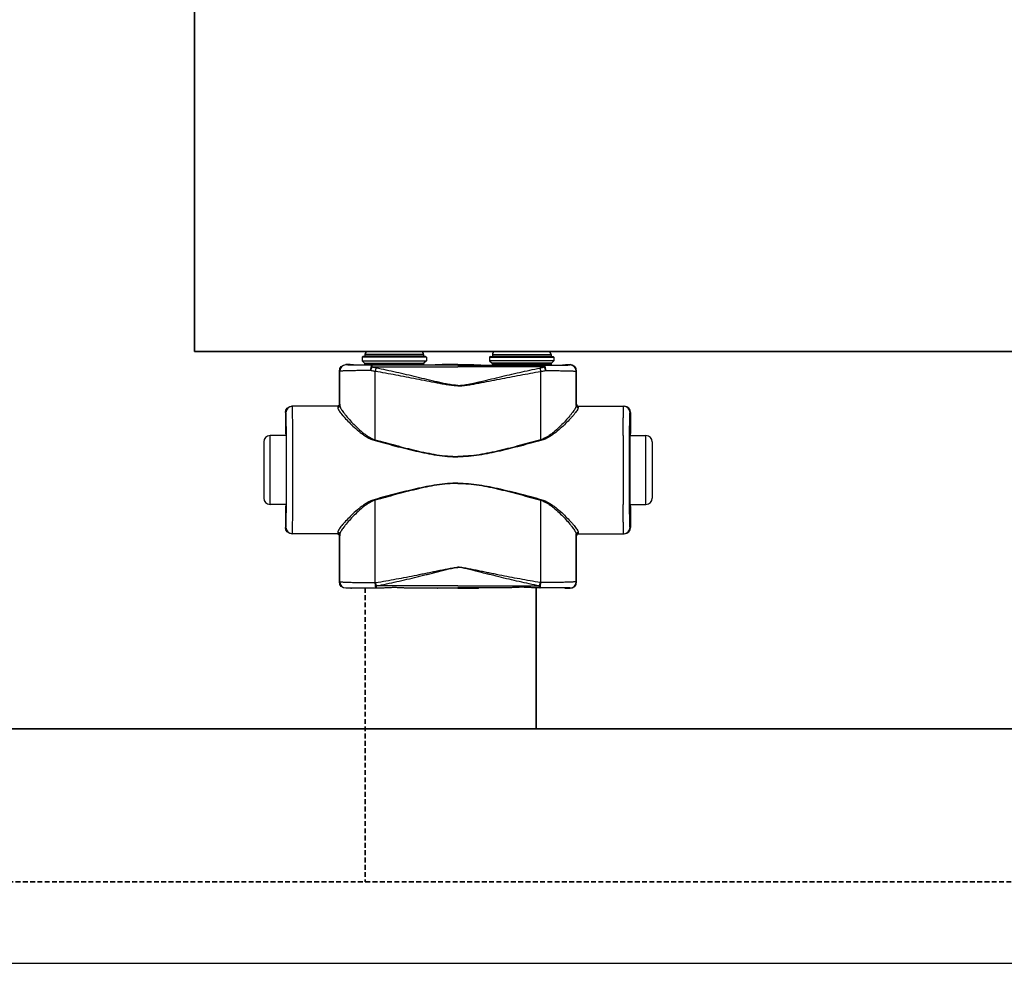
# Model space of a CAD drawing. Header units: millimetres. Extents: x -727 to 69715, y -15705 to 98123.
# Tile 78 of 256: x 23902 to 24288, y -15705 to -15335. Entities that reach past the tile are written whole.
import ezdxf

# ---------------------------------------------------------------- set-up
doc = ezdxf.new("R2010")
doc.units = ezdxf.units.MM
doc.linetypes.add('VERDECKT', pattern=[9.525, 6.35, -3.175])
for name, color, linetype, lineweight in [('UT_POTRUBI - PŘÍVOD', 1, 'Continuous', 35), ('UT_SCHÉMA_PŘÍVOD', 10, 'Continuous', 35), ('UT_SCHÉMA_ZPÁTEČKA', 172, 'VERDECKT', 35), ('UT_ZAŘÍZENÍ - OT', 3, 'Continuous', 35)]:
    doc.layers.add(name, color=color, linetype=linetype, lineweight=lineweight)

msp = doc.modelspace()

# ---------------------------------------------------------------- linework, layer by layer
at = {"color": 0, "linetype": 'Continuous'}
for p, q in [((24036.19, -15466.76), (24035.89, -15467.06)), ((24061.09, -15467.06), (24035.89, -15467.06)), ((24035.89, -15467.06), (24035.89, -15468.46)), ((24060.79, -15466.76), (24036.19, -15466.76)), ((24059.99, -15465.96), (24036.99, -15465.96)), ((24036.99, -15465.96), (24036.99, -15466.66)), ((24059.99, -15466.66), (24036.99, -15466.66)), ((24058.89, -15464.86), (24038.09, -15464.86)), ((24059.99, -15465.96), (24059.99, -15466.66)), ((24060.79, -15466.76), (24061.09, -15467.06)), ((24061.09, -15467.06), (24061.09, -15468.46)), ((24086.19, -15466.76), (24085.89, -15467.06)), ((24085.89, -15467.06), (24111.09, -15467.06)), ((24085.89, -15467.06), (24085.89, -15468.46)), ((24086.19, -15466.76), (24110.79, -15466.76)), ((24086.99, -15465.96), (24086.99, -15466.66)), ((24086.99, -15465.96), (24109.99, -15465.96)), ((24086.99, -15466.66), (24109.99, -15466.66)), ((24088.09, -15464.86), (24108.89, -15464.86)), ((24109.99, -15465.96), (24109.99, -15466.66)), ((24110.79, -15466.76), (24111.09, -15467.06)), ((24111.09, -15467.06), (24111.09, -15468.46)), ((24029.61, -15470.08), (24029.49, -15469.96)), ((24031.14, -15469.96), (24029.49, -15469.96)), ((24031.49, -15470.07), (24031.14, -15469.96)), ((24035.89, -15468.46), (24036.84, -15469.42)), ((24035.89, -15468.46), (24061.09, -15468.46)), ((24036.84, -15469.42), (24060.13, -15469.42)), ((24036.99, -15469.77), (24059.99, -15469.77)), ((24036.99, -15469.77), (24036.99, -15470.13)), ((24044.63, -15470.15), (24039.79, -15470.15)), ((24039.79, -15470.85), (24039.79, -15470.15)), ((24039.79, -15470.85), (24073.49, -15470.85)), ((24073.49, -15470.15), (24052.34, -15470.15)), ((24059.99, -15469.77), (24059.99, -15470.13)), ((24061.09, -15468.46), (24060.13, -15469.42)), ((24067.24, -15469.96), (24065.49, -15470.07)), ((24073.49, -15469.96), (24067.24, -15469.96)), ((24073.49, -15469.96), (24079.74, -15469.96)), ((24073.49, -15470.15), (24094.63, -15470.15)), ((24107.19, -15470.85), (24073.49, -15470.85)), ((24079.74, -15469.96), (24081.49, -15470.07)), ((24111.09, -15468.46), (24085.89, -15468.46)), ((24085.89, -15468.46), (24086.84, -15469.42)), ((24110.13, -15469.42), (24086.84, -15469.42)), ((24109.99, -15469.77), (24086.99, -15469.77)), ((24086.99, -15469.77), (24086.99, -15470.13)), ((24102.34, -15470.15), (24107.19, -15470.15)), ((24107.19, -15470.85), (24107.19, -15470.15)), ((24109.99, -15469.77), (24109.99, -15470.13)), ((24111.09, -15468.46), (24110.13, -15469.42)), ((24115.49, -15470.07), (24115.84, -15469.96)), ((24115.84, -15469.96), (24117.49, -15469.96)), ((24117.36, -15470.08), (24117.49, -15469.96)), ((24027.11, -15472.58), (24026.99, -15472.46)), ((24026.99, -15485.46), (24026.99, -15472.46)), ((24119.86, -15472.58), (24119.99, -15472.46)), ((24119.99, -15485.46), (24119.99, -15472.46)), ((24026.29, -15486.26), (24008.29, -15486.26)), ((24026.99, -15485.46), (24027.09, -15485.46)), ((24119.99, -15485.46), (24119.88, -15485.46)), ((24120.68, -15486.26), (24138.69, -15486.26)), ((24006, -15488.76), (24005.79, -15488.76)), ((24005.79, -15488.76), (24005.79, -15496.91)), ((24140.98, -15488.76), (24141.19, -15488.76)), ((24141.19, -15488.76), (24141.19, -15496.91)), ((24006.04, -15497.76), (23999.79, -15497.76)), ((23999.79, -15524.76), (23999.79, -15497.76)), ((24005.79, -15496.91), (24006, -15497.26)), ((24006.18, -15497.28), (24006.18, -15497.26)), ((24140.79, -15497.28), (24140.79, -15497.26)), ((24140.94, -15497.76), (24147.19, -15497.76)), ((24141.19, -15496.91), (24140.98, -15497.26)), ((24147.19, -15524.76), (24147.19, -15497.76)), ((23997.29, -15500.26), (23997.29, -15522.26)), ((24149.69, -15500.26), (24149.69, -15522.26)), ((24006.04, -15524.76), (23999.79, -15524.76)), ((24006, -15525.26), (24005.79, -15525.61)), ((24005.79, -15525.61), (24005.79, -15533.76)), ((24006.18, -15525.26), (24006.18, -15525.25)), ((24140.79, -15525.26), (24140.79, -15525.25)), ((24140.94, -15524.76), (24147.19, -15524.76)), ((24140.98, -15525.26), (24141.19, -15525.61)), ((24141.19, -15525.61), (24141.19, -15533.76)), ((24005.79, -15533.76), (24006, -15533.76)), ((24026.29, -15536.26), (24008.29, -15536.26)), ((24027.09, -15537.06), (24026.99, -15537.06)), ((24026.99, -15555.16), (24026.99, -15537.06)), ((24119.88, -15537.06), (24119.99, -15537.06)), ((24119.99, -15555.16), (24119.99, -15537.06)), ((24120.68, -15536.26), (24138.69, -15536.26)), ((24141.19, -15533.76), (24140.98, -15533.76)), ((24026.99, -15555.16), (24027.1, -15555.04)), ((24041.03, -15555.42), (24041.21, -15555.41)), ((24073.49, -15556.72), (24041.53, -15556.72)), ((24041.53, -15557.47), (24041.53, -15556.72)), ((24073.49, -15556.72), (24105.44, -15556.72)), ((24105.44, -15557.47), (24105.44, -15556.72)), ((24105.94, -15555.42), (24105.77, -15555.41)), ((24119.99, -15555.16), (24119.87, -15555.04)), ((24029.49, -15557.66), (24029.6, -15557.54)), ((24031.14, -15557.66), (24029.49, -15557.66)), ((24031.49, -15557.56), (24031.14, -15557.66)), ((24041.35, -15557.47), (24041.53, -15557.47)), ((24041.53, -15557.47), (24042.79, -15557.47)), ((24054.18, -15557.47), (24073.49, -15557.47)), ((24067.24, -15557.66), (24065.49, -15557.56)), ((24073.49, -15557.66), (24067.24, -15557.66)), ((24092.79, -15557.47), (24073.49, -15557.47)), ((24073.49, -15557.66), (24079.74, -15557.66)), ((24079.74, -15557.66), (24081.49, -15557.56)), ((24105.44, -15557.47), (24104.18, -15557.47)), ((24105.62, -15557.47), (24105.44, -15557.47)), ((24115.49, -15557.56), (24115.84, -15557.66)), ((24115.84, -15557.66), (24117.49, -15557.66)), ((24117.49, -15557.66), (24117.37, -15557.54))]:
    msp.add_line(p, q, dxfattribs=at)
msp.add_line((-727.45, -15704.69), (68024.28, -15704.69))
for centre, radius, start, end in [((24038.09, -15465.96), 1.1, 90, 180), ((24038.09, -15466.66), 1.1, 180, 185.2187), ((24058.89, -15465.96), 1.1, 0, 90), ((24058.89, -15466.66), 1.1, 354.7813, 0), ((24088.09, -15465.96), 1.1, 90, 180), ((24088.09, -15466.66), 1.1, 180, 185.2187), ((24108.89, -15465.96), 1.1, 0, 90), ((24108.89, -15466.66), 1.1, 354.7813, 0), ((24029.61, -15472.58), 2.5, 90.0025, 179.9975), ((24036.49, -15469.77), 0.5, 0, 45), ((24060.49, -15469.77), 0.5, 135, 180), ((24086.49, -15469.77), 0.5, 0, 45), ((24110.49, -15469.77), 0.5, 135, 180), ((24117.36, -15472.58), 2.5, 0.0025, 89.9975), ((24008.5, -15488.76), 2.5, 90.0022, 180.0011), ((24026.29, -15485.46), 0.8, 270.0036, 359.9972), ((24120.68, -15485.46), 0.8, 180.0028, 269.9964), ((24138.48, -15488.76), 2.5, 359.9989, 89.9978), ((23999.79, -15500.26), 2.5, 90, 180), ((21566.33, -15511.26), 2442.41, 359.68325, 0.31675), ((26580.65, -15511.26), 2442.41, 179.68325, 180.31675), ((24147.19, -15500.26), 2.5, 0, 90), ((23999.79, -15522.26), 2.5, 180, 270), ((24147.19, -15522.26), 2.5, 270, 0), ((24008.5, -15533.76), 2.5, 179.9989, 269.9978), ((24026.29, -15537.06), 0.8, 0.0028, 89.9964), ((24120.68, -15537.06), 0.8, 90.0036, 179.9972), ((24138.48, -15533.76), 2.5, 270.0022, 0.0011), ((24029.6, -15555.04), 2.5, 180.0025, 269.9975), ((24117.37, -15555.04), 2.5, 270.0025, 359.9975)]:
    msp.add_arc(centre, radius, start, end, dxfattribs=at)
at = {"color": 0, "linetype": 'Continuous', "extrusion": (0, 0, -1)}
for centre, major_axis, ratio, start_param, end_param in [((24029.49, -15472.46), (-1.77, 1.77), 0.999973, -0.785384, 0.785384), ((24048.49, -15470.07), (-17, 0), 0.005236, 4.941076, 6.283185), ((24048.49, -15470.07), (-17, 0), 0.005236, 3.141593, 4.483702), ((24008.29, -15488.76), (-2.5, 0), 0.999945, 0, 1.570796), ((24026.19, -15485.46), (-0.8, 0), 0.999986, -3.141593, -1.659157), ((24006, -15511.26), (0, 14), 0.010472, 0, 3.141593), ((24008.29, -15533.76), (-2.5, 0), 0.999945, -1.570796, 0), ((24026.19, -15537.06), (0.8, 0), 0.999986, -1.395381, 0), ((24029.49, -15555.16), (1.77, 1.77), 0.999973, -3.926977, -2.356208), ((24048.49, -15557.56), (-17, 0), 0.005236, 0, 1.229157), ((24048.49, -15557.56), (-17, 0), 0.005236, 1.912436, 3.141593)]:
    msp.add_ellipse(centre, major_axis=major_axis, ratio=ratio, start_param=start_param, end_param=end_param, dxfattribs=at)
at = {"color": 0, "linetype": 'Continuous'}
for centre, major_axis, ratio, start_param, end_param in [((24098.49, -15470.07), (17, 0), 0.005236, 3.141593, 4.483702), ((24098.49, -15470.07), (17, 0), 0.005236, 4.941076, 6.283185), ((24117.49, -15472.46), (1.77, 1.77), 0.999973, -0.785384, 0.785384), ((24120.79, -15485.46), (0.8, 0), 0.999986, -3.141593, -1.659157), ((24138.69, -15488.76), (2.5, 0), 0.999945, 0, 1.570796), ((24140.98, -15511.26), (0, 14), 0.010472, 0, 3.141593), ((24120.79, -15537.06), (-0.8, 0), 0.999986, -1.395381, 0), ((24138.69, -15533.76), (2.5, 0), 0.999945, -1.570796, 0), ((24117.49, -15555.16), (-1.77, 1.77), 0.999973, -3.926977, -2.356208), ((24098.49, -15557.56), (17, 0), 0.005236, 1.912436, 3.141593), ((24098.49, -15557.56), (17, 0), 0.005236, 0, 1.229157)]:
    msp.add_ellipse(centre, major_axis=major_axis, ratio=ratio, start_param=start_param, end_param=end_param, dxfattribs=at)
for points, knots in [([(24039.79, -15470.15), (24039.08, -15470.15), (24037.72, -15470.15), (24036.06, -15470.15), (24034.82, -15470.14), (24033.98, -15470.14), (24033.19, -15470.13), (24032.48, -15470.13), (24031.83, -15470.12), (24031.27, -15470.12), (24030.78, -15470.11), (24030.43, -15470.11), (24030.19, -15470.1), (24030.04, -15470.1), (24029.91, -15470.1), (24029.81, -15470.1), (24029.74, -15470.09), (24029.69, -15470.09), (24029.66, -15470.09), (24029.64, -15470.09), (24029.63, -15470.09), (24029.62, -15470.09), (24029.61, -15470.09), (24029.61, -15470.08)], [0, 0, 0, 0, 0.207653, 0.400343, 0.489423, 0.572844, 0.650059, 0.720565, 0.783909, 0.839692, 0.887568, 0.927242, 0.943927, 0.958477, 0.970869, 0.981088, 0.989117, 0.992306, 0.994945, 0.997032, 0.998568, 0.999554, 1, 1, 1, 1]), ([(24039.79, -15470.15), (24039.7, -15470.16), (24039.59, -15470.27), (24039.52, -15470.4), (24039.45, -15470.55), (24039.37, -15470.78), (24039.3, -15471.09), (24039.24, -15471.45), (24039.19, -15471.85), (24039.18, -15472.13), (24039.17, -15472.27)], [0, 0, 0, 0, 0.117156, 0.161001, 0.211236, 0.330442, 0.472834, 0.634922, 0.812344, 1, 1, 1, 1]), ([(24039.79, -15470.85), (24039.66, -15471.06), (24039.43, -15471.52), (24039.25, -15472.01), (24039.17, -15472.27)], [0, 0, 0, 0, 0.464895, 1, 1, 1, 1]), ([(24041.36, -15471.29), (24041.22, -15471.27), (24040.69, -15471.15), (24040.17, -15470.99), (24039.79, -15470.85)], [0, 0, 0, 0, 0.253704, 1, 1, 1, 1]), ([(24041.36, -15471.29), (24041.29, -15471.5), (24041.17, -15471.94), (24041.08, -15472.39), (24041.03, -15472.63)], [0, 0, 0, 0, 0.464569, 1, 1, 1, 1]), ([(24073.49, -15478.09), (24073.49, -15478.09), (24073.14, -15478.09), (24072.45, -15478.07), (24071.08, -15477.93), (24069.38, -15477.65), (24067.36, -15477.23), (24065.34, -15476.77), (24063.33, -15476.3), (24060.66, -15475.66), (24057.33, -15474.86), (24053.33, -15473.92), (24049.34, -15473), (24045.35, -15472.12), (24042.69, -15471.57), (24041.36, -15471.29)], [0.499995, 0.499995, 0.499995, 0.499995, 0.4999958, 0.5157333, 0.5314718, 0.5629204, 0.5943483, 0.6257534, 0.6571339, 0.6884877, 0.7511054, 0.813586, 0.8759088, 0.9380534, 1, 1, 1, 1]), ([(24052.34, -15470.15), (24051.7, -15470.15), (24050.42, -15470.18), (24048.49, -15470.2), (24046.56, -15470.18), (24045.27, -15470.15), (24044.63, -15470.15)], [0, 0, 0, 0, 0.248355, 0.5, 0.751645, 1, 1, 1, 1]), ([(24073.49, -15478.09), (24073.49, -15478.09), (24073.83, -15478.09), (24074.52, -15478.07), (24075.89, -15477.93), (24077.6, -15477.65), (24079.62, -15477.23), (24081.63, -15476.77), (24083.64, -15476.3), (24086.31, -15475.66), (24089.64, -15474.86), (24093.64, -15473.92), (24097.63, -15473), (24101.62, -15472.12), (24104.29, -15471.57), (24105.62, -15471.29)], [0.499995, 0.499995, 0.499995, 0.499995, 0.4999958, 0.5157333, 0.5314718, 0.5629204, 0.5943483, 0.6257534, 0.6571339, 0.6884877, 0.7511054, 0.813586, 0.8759088, 0.9380534, 1, 1, 1, 1]), ([(24094.63, -15470.15), (24095.27, -15470.15), (24096.56, -15470.18), (24098.49, -15470.2), (24100.42, -15470.18), (24101.7, -15470.15), (24102.34, -15470.15)], [0, 0, 0, 0, 0.248355, 0.5, 0.751645, 1, 1, 1, 1]), ([(24105.62, -15471.29), (24105.75, -15471.27), (24106.28, -15471.15), (24106.8, -15470.99), (24107.19, -15470.85)], [0, 0, 0, 0, 0.253704, 1, 1, 1, 1]), ([(24105.62, -15471.29), (24105.68, -15471.5), (24105.8, -15471.94), (24105.89, -15472.39), (24105.94, -15472.63)], [0, 0, 0, 0, 0.464569, 1, 1, 1, 1]), ([(24107.19, -15470.15), (24107.89, -15470.15), (24109.25, -15470.15), (24110.91, -15470.15), (24112.15, -15470.14), (24113, -15470.14), (24113.78, -15470.13), (24114.5, -15470.13), (24115.14, -15470.12), (24115.71, -15470.12), (24116.19, -15470.11), (24116.55, -15470.11), (24116.79, -15470.1), (24116.94, -15470.1), (24117.06, -15470.1), (24117.17, -15470.1), (24117.24, -15470.09), (24117.29, -15470.09), (24117.31, -15470.09), (24117.33, -15470.09), (24117.35, -15470.09), (24117.36, -15470.09), (24117.36, -15470.09), (24117.36, -15470.08)], [0, 0, 0, 0, 0.207653, 0.400343, 0.489423, 0.572844, 0.650059, 0.720565, 0.783909, 0.839692, 0.887568, 0.927242, 0.943927, 0.958477, 0.970869, 0.981088, 0.989117, 0.992306, 0.994945, 0.997032, 0.998568, 0.999554, 1, 1, 1, 1]), ([(24107.19, -15470.15), (24107.28, -15470.16), (24107.38, -15470.27), (24107.46, -15470.4), (24107.53, -15470.55), (24107.6, -15470.78), (24107.68, -15471.09), (24107.74, -15471.45), (24107.78, -15471.85), (24107.8, -15472.13), (24107.8, -15472.27)], [0, 0, 0, 0, 0.117156, 0.161001, 0.211236, 0.330442, 0.472834, 0.634922, 0.812344, 1, 1, 1, 1]), ([(24107.19, -15470.85), (24107.31, -15471.06), (24107.54, -15471.52), (24107.72, -15472.01), (24107.8, -15472.27)], [0, 0, 0, 0, 0.464895, 1, 1, 1, 1]), ([(24039.17, -15472.27), (24038.34, -15472.28), (24036.73, -15472.29), (24034.76, -15472.31), (24033.3, -15472.33), (24032.29, -15472.34), (24031.36, -15472.36), (24030.52, -15472.38), (24029.75, -15472.4), (24029.08, -15472.42), (24028.5, -15472.45), (24028.08, -15472.47), (24027.8, -15472.49), (24027.62, -15472.5), (24027.47, -15472.51), (24027.35, -15472.53), (24027.25, -15472.54), (24027.18, -15472.55), (24027.14, -15472.57), (24027.11, -15472.58), (24027.11, -15472.58)], [0, 0, 0, 0, 0.207034, 0.39928, 0.488214, 0.57154, 0.648707, 0.71921, 0.782588, 0.838437, 0.886403, 0.926186, 0.942933, 0.957549, 0.970012, 0.98031, 0.988432, 0.994377, 0.998178, 1, 1, 1, 1]), ([(24027.12, -15486), (24027.12, -15484.88), (24027.12, -15480.41), (24027.11, -15475.93), (24027.11, -15472.58)], [0, 0, 0, 0, 0.250733, 1, 1, 1, 1]), ([(24041.03, -15472.63), (24040.88, -15472.61), (24040.25, -15472.51), (24039.63, -15472.38), (24039.17, -15472.27)], [0, 0, 0, 0, 0.252579, 1, 1, 1, 1]), ([(24073.49, -15478.27), (24073.49, -15478.27), (24072.8, -15478.27), (24071.42, -15478.19), (24069.37, -15477.91), (24067.33, -15477.56), (24064.62, -15477.06), (24061.24, -15476.39), (24057.2, -15475.6), (24053.15, -15474.81), (24049.11, -15474.05), (24045.07, -15473.32), (24042.38, -15472.86), (24041.03, -15472.63)], [0.5000015, 0.5000015, 0.5000015, 0.5000015, 0.500002, 0.5313979, 0.5627848, 0.5941575, 0.6255147, 0.6881766, 0.7507583, 0.8132458, 0.8756245, 0.9378805, 1, 1, 1, 1]), ([(24041.05, -15499.41), (24041.05, -15497.17), (24041.05, -15488.24), (24041.04, -15479.32), (24041.03, -15472.63)], [0, 0, 0, 0, 0.250952, 1, 1, 1, 1]), ([(24073.49, -15478.27), (24073.49, -15478.27), (24074.18, -15478.27), (24075.56, -15478.19), (24077.61, -15477.91), (24079.65, -15477.56), (24082.35, -15477.06), (24085.73, -15476.39), (24089.78, -15475.6), (24093.82, -15474.81), (24097.86, -15474.05), (24101.9, -15473.32), (24104.59, -15472.86), (24105.94, -15472.63)], [0.5000015, 0.5000015, 0.5000015, 0.5000015, 0.500002, 0.5313979, 0.5627848, 0.5941575, 0.6255147, 0.6881766, 0.7507583, 0.8132458, 0.8756245, 0.9378805, 1, 1, 1, 1]), ([(24105.93, -15499.41), (24105.93, -15497.17), (24105.93, -15488.24), (24105.93, -15479.32), (24105.94, -15472.63)], [0, 0, 0, 0, 0.250952, 1, 1, 1, 1]), ([(24105.94, -15472.63), (24106.1, -15472.61), (24106.72, -15472.51), (24107.34, -15472.38), (24107.8, -15472.27)], [0, 0, 0, 0, 0.252579, 1, 1, 1, 1]), ([(24107.8, -15472.27), (24108.64, -15472.28), (24110.24, -15472.29), (24112.21, -15472.31), (24113.68, -15472.33), (24114.68, -15472.34), (24115.61, -15472.36), (24116.46, -15472.38), (24117.22, -15472.4), (24117.9, -15472.42), (24118.47, -15472.45), (24118.89, -15472.47), (24119.18, -15472.49), (24119.35, -15472.5), (24119.5, -15472.51), (24119.63, -15472.53), (24119.72, -15472.54), (24119.8, -15472.55), (24119.84, -15472.57), (24119.86, -15472.58), (24119.86, -15472.58)], [0, 0, 0, 0, 0.207034, 0.39928, 0.488214, 0.57154, 0.648707, 0.71921, 0.782588, 0.838437, 0.886403, 0.926186, 0.942933, 0.957549, 0.970012, 0.98031, 0.988432, 0.994377, 0.998178, 1, 1, 1, 1]), ([(24119.86, -15486), (24119.86, -15484.88), (24119.86, -15480.41), (24119.86, -15475.93), (24119.86, -15472.58)], [0, 0, 0, 0, 0.250733, 1, 1, 1, 1]), ([(24008.69, -15497.76), (24008.69, -15496.92), (24008.68, -15495.32), (24008.66, -15493.39), (24008.65, -15491.97), (24008.64, -15491.02), (24008.62, -15490.14), (24008.61, -15489.35), (24008.6, -15488.65), (24008.58, -15488.03), (24008.57, -15487.5), (24008.56, -15487.12), (24008.55, -15486.87), (24008.54, -15486.71), (24008.53, -15486.57), (24008.53, -15486.47), (24008.52, -15486.38), (24008.51, -15486.32), (24008.51, -15486.28), (24008.5, -15486.27), (24008.5, -15486.26), (24008.5, -15486.26)], [0, 0, 0, 0, 0.218984, 0.416191, 0.505653, 0.588551, 0.664564, 0.733396, 0.794781, 0.848478, 0.894279, 0.932006, 0.947796, 0.961515, 0.973152, 0.982695, 0.990138, 0.995479, 0.998726, 0.999584, 1, 1, 1, 1]), ([(24026.29, -15486.26), (24026.29, -15486.26), (24026.29, -15486.27), (24026.3, -15486.27), (24026.3, -15486.28), (24026.3, -15486.3), (24026.3, -15486.34), (24026.31, -15486.4), (24026.31, -15486.47), (24026.31, -15486.56), (24026.32, -15486.66), (24026.32, -15486.74), (24026.32, -15486.78)], [0, 0, 0, 0, 0.005122, 0.017304, 0.037118, 0.064661, 0.143035, 0.252499, 0.393016, 0.564526, 0.766907, 1, 1, 1, 1]), ([(24027.12, -15486), (24027.12, -15486.1), (24027.08, -15486.31), (24026.9, -15486.57), (24026.63, -15486.74), (24026.42, -15486.78), (24026.32, -15486.78)], [0, 0, 0, 0, 0.247572, 0.496581, 0.747591, 1, 1, 1, 1]), ([(24026.32, -15486.78), (24026.32, -15486.85), (24026.34, -15486.99), (24026.41, -15487.21), (24026.52, -15487.46), (24026.73, -15487.84), (24027.09, -15488.39), (24027.62, -15489.09), (24028.26, -15489.88), (24029.3, -15491.06), (24030.8, -15492.64), (24032.84, -15494.6), (24034.76, -15496.25), (24036.45, -15497.51), (24038.31, -15498.72), (24039.85, -15499.44), (24040.94, -15499.74)], [0, 0, 0, 0, 0.009694, 0.02127, 0.034861, 0.050494, 0.087694, 0.13227, 0.183417, 0.240322, 0.368483, 0.511765, 0.666448, 0.747227, 0.829948, 1, 1, 1, 1]), ([(24027.09, -15485.46), (24027.09, -15485.46), (24027.09, -15485.47), (24027.1, -15485.47), (24027.1, -15485.48), (24027.1, -15485.5), (24027.1, -15485.54), (24027.11, -15485.6), (24027.11, -15485.68), (24027.11, -15485.77), (24027.12, -15485.88), (24027.12, -15485.96), (24027.12, -15486)], [0, 0, 0, 0, 0.005057, 0.017214, 0.037015, 0.06455, 0.142921, 0.252392, 0.392925, 0.564459, 0.766871, 1, 1, 1, 1]), ([(24027.12, -15486), (24027.12, -15486.07), (24027.14, -15486.21), (24027.21, -15486.44), (24027.31, -15486.7), (24027.51, -15487.11), (24027.85, -15487.67), (24028.35, -15488.4), (24028.95, -15489.2), (24029.93, -15490.42), (24031.35, -15492.04), (24033.28, -15494.06), (24035.09, -15495.75), (24036.71, -15497.06), (24038.49, -15498.32), (24039.98, -15499.1), (24041.05, -15499.41)], [0, 0, 0, 0, 0.010286, 0.022433, 0.036551, 0.052653, 0.090607, 0.135698, 0.187142, 0.244158, 0.372094, 0.514728, 0.6685, 0.748767, 0.830965, 1, 1, 1, 1]), ([(24119.86, -15486), (24119.85, -15486.07), (24119.83, -15486.21), (24119.77, -15486.44), (24119.66, -15486.7), (24119.46, -15487.11), (24119.13, -15487.67), (24118.63, -15488.4), (24118.02, -15489.2), (24117.05, -15490.42), (24115.63, -15492.04), (24113.7, -15494.06), (24111.88, -15495.75), (24110.27, -15497.06), (24108.49, -15498.32), (24106.99, -15499.1), (24105.93, -15499.41)], [0, 0, 0, 0, 0.010286, 0.022433, 0.036551, 0.052653, 0.090607, 0.135698, 0.187142, 0.244158, 0.372094, 0.514728, 0.6685, 0.748767, 0.830965, 1, 1, 1, 1]), ([(24120.66, -15486.78), (24120.65, -15486.85), (24120.63, -15486.99), (24120.56, -15487.21), (24120.45, -15487.46), (24120.24, -15487.84), (24119.88, -15488.39), (24119.35, -15489.09), (24118.71, -15489.88), (24117.67, -15491.06), (24116.17, -15492.64), (24114.13, -15494.6), (24112.22, -15496.25), (24110.52, -15497.51), (24108.66, -15498.72), (24107.12, -15499.44), (24106.03, -15499.74)], [0, 0, 0, 0, 0.009694, 0.02127, 0.034861, 0.050494, 0.087694, 0.13227, 0.183417, 0.240322, 0.368483, 0.511765, 0.666448, 0.747227, 0.829948, 1, 1, 1, 1]), ([(24119.88, -15485.46), (24119.88, -15485.46), (24119.88, -15485.47), (24119.88, -15485.47), (24119.88, -15485.48), (24119.87, -15485.5), (24119.87, -15485.54), (24119.87, -15485.6), (24119.86, -15485.68), (24119.86, -15485.77), (24119.86, -15485.88), (24119.86, -15485.96), (24119.86, -15486)], [0, 0, 0, 0, 0.005057, 0.017214, 0.037015, 0.06455, 0.142921, 0.252392, 0.392925, 0.564459, 0.766871, 1, 1, 1, 1]), ([(24119.86, -15486), (24119.86, -15486.1), (24119.9, -15486.31), (24120.08, -15486.57), (24120.34, -15486.74), (24120.55, -15486.78), (24120.66, -15486.78)], [0, 0, 0, 0, 0.247572, 0.496581, 0.747591, 1, 1, 1, 1]), ([(24120.68, -15486.26), (24120.68, -15486.26), (24120.68, -15486.27), (24120.68, -15486.27), (24120.68, -15486.28), (24120.67, -15486.3), (24120.67, -15486.34), (24120.67, -15486.4), (24120.66, -15486.47), (24120.66, -15486.56), (24120.66, -15486.66), (24120.66, -15486.74), (24120.66, -15486.78)], [0, 0, 0, 0, 0.005122, 0.017304, 0.037118, 0.064661, 0.143035, 0.252499, 0.393016, 0.564526, 0.766907, 1, 1, 1, 1]), ([(24138.28, -15497.76), (24138.28, -15496.92), (24138.3, -15495.32), (24138.31, -15493.39), (24138.33, -15491.97), (24138.34, -15491.02), (24138.35, -15490.14), (24138.36, -15489.35), (24138.38, -15488.65), (24138.39, -15488.03), (24138.4, -15487.5), (24138.42, -15487.12), (24138.43, -15486.87), (24138.43, -15486.71), (24138.44, -15486.57), (24138.45, -15486.47), (24138.45, -15486.38), (24138.46, -15486.32), (24138.47, -15486.28), (24138.47, -15486.27), (24138.48, -15486.26), (24138.48, -15486.26)], [0, 0, 0, 0, 0.218984, 0.416191, 0.505653, 0.588551, 0.664564, 0.733396, 0.794781, 0.848478, 0.894279, 0.932006, 0.947796, 0.961515, 0.973152, 0.982695, 0.990138, 0.995479, 0.998726, 0.999584, 1, 1, 1, 1]), ([(24006.18, -15497.26), (24006.18, -15496.63), (24006.17, -15495.44), (24006.15, -15494), (24006.13, -15492.94), (24006.12, -15492.24), (24006.11, -15491.6), (24006.1, -15491.02), (24006.09, -15490.5), (24006.08, -15490.05), (24006.06, -15489.67), (24006.05, -15489.39), (24006.04, -15489.2), (24006.04, -15489.09), (24006.03, -15488.99), (24006.02, -15488.91), (24006.02, -15488.85), (24006.01, -15488.8), (24006.01, -15488.78), (24006, -15488.76), (24006, -15488.76)], [0, 0, 0, 0, 0.221931, 0.420259, 0.509783, 0.592499, 0.668149, 0.736495, 0.797321, 0.850436, 0.895675, 0.932895, 0.948462, 0.961984, 0.973451, 0.982856, 0.990196, 0.99547, 0.998697, 1, 1, 1, 1]), ([(24140.79, -15497.26), (24140.8, -15496.63), (24140.81, -15495.44), (24140.83, -15494), (24140.84, -15492.94), (24140.85, -15492.24), (24140.86, -15491.6), (24140.87, -15491.02), (24140.89, -15490.5), (24140.9, -15490.05), (24140.91, -15489.67), (24140.92, -15489.39), (24140.93, -15489.2), (24140.94, -15489.09), (24140.94, -15488.99), (24140.95, -15488.91), (24140.96, -15488.85), (24140.96, -15488.8), (24140.97, -15488.78), (24140.97, -15488.76), (24140.98, -15488.76)], [0, 0, 0, 0, 0.221931, 0.420259, 0.509783, 0.592499, 0.668149, 0.736495, 0.797321, 0.850436, 0.895675, 0.932895, 0.948462, 0.961984, 0.973451, 0.982856, 0.990196, 0.99547, 0.998697, 1, 1, 1, 1]), ([(24006.18, -15525.25), (24006.2, -15523.06), (24006.22, -15518.39), (24006.24, -15511.26), (24006.22, -15504.13), (24006.2, -15499.47), (24006.18, -15497.28)], [0, 0, 0, 0, 0.235226, 0.499987, 0.764754, 1, 1, 1, 1]), ([(24140.79, -15525.25), (24140.77, -15523.06), (24140.75, -15518.39), (24140.74, -15511.26), (24140.75, -15504.13), (24140.77, -15499.47), (24140.79, -15497.28)], [0, 0, 0, 0, 0.235226, 0.499987, 0.764754, 1, 1, 1, 1]), ([(24041.05, -15499.41), (24041.04, -15499.44), (24041.01, -15499.55), (24040.97, -15499.66), (24040.94, -15499.74)], [0, 0, 0, 0, 0.258378, 1, 1, 1, 1]), ([(24040.94, -15499.74), (24043.61, -15500.45), (24047.61, -15501.53), (24052.97, -15502.9), (24057.01, -15503.87), (24061.08, -15504.75), (24065.18, -15505.48), (24068.63, -15505.89), (24071.4, -15506.07), (24072.79, -15506.1), (24073.49, -15506.1), (24073.49, -15506.1)], [0, 0, 0, 0, 0.1245061, 0.1869228, 0.2494269, 0.3120016, 0.3746311, 0.4372993, 0.4686472, 0.4999998, 0.5, 0.5, 0.5, 0.5]), ([(24041.05, -15499.41), (24043.7, -15500.14), (24047.69, -15501.25), (24053.02, -15502.66), (24057.05, -15503.66), (24061.1, -15504.56), (24065.19, -15505.31), (24068.64, -15505.74), (24071.41, -15505.92), (24072.79, -15505.95), (24073.49, -15505.95), (24073.49, -15505.95)], [0, 0, 0, 0, 0.1244767, 0.1868883, 0.2493924, 0.3119715, 0.3746087, 0.437287, 0.4686409, 0.4999998, 0.5, 0.5, 0.5, 0.5]), ([(24105.93, -15499.41), (24103.27, -15500.14), (24099.29, -15501.25), (24093.95, -15502.66), (24089.93, -15503.66), (24085.87, -15504.56), (24081.78, -15505.31), (24078.34, -15505.74), (24075.57, -15505.92), (24074.18, -15505.95), (24073.49, -15505.95), (24073.49, -15505.95)], [0, 0, 0, 0, 0.1244767, 0.1868883, 0.2493924, 0.3119715, 0.3746087, 0.437287, 0.4686409, 0.4999998, 0.5, 0.5, 0.5, 0.5]), ([(24106.03, -15499.74), (24103.36, -15500.45), (24099.36, -15501.53), (24094.01, -15502.9), (24089.97, -15503.87), (24085.9, -15504.75), (24081.8, -15505.48), (24078.35, -15505.89), (24075.57, -15506.07), (24074.18, -15506.1), (24073.49, -15506.1), (24073.49, -15506.1)], [0, 0, 0, 0, 0.1245061, 0.1869228, 0.2494269, 0.3120016, 0.3746311, 0.4372993, 0.4686472, 0.4999998, 0.5, 0.5, 0.5, 0.5]), ([(24105.93, -15499.41), (24105.93, -15499.44), (24105.97, -15499.55), (24106, -15499.66), (24106.03, -15499.74)], [0, 0, 0, 0, 0.258378, 1, 1, 1, 1]), ([(24073.49, -15516.43), (24072.1, -15516.43), (24069.32, -15516.55), (24065.18, -15517.05), (24061.08, -15517.77), (24057.01, -15518.65), (24052.97, -15519.63), (24047.61, -15520.99), (24043.61, -15522.07), (24040.94, -15522.79)], [0.5, 0.5, 0.5, 0.5, 0.5626889, 0.6253582, 0.6879892, 0.7505657, 0.8130716, 0.8754902, 1, 1, 1, 1]), ([(24073.49, -15516.58), (24072.1, -15516.58), (24069.32, -15516.7), (24065.19, -15517.21), (24061.1, -15517.96), (24057.05, -15518.87), (24053.02, -15519.87), (24047.69, -15521.28), (24043.7, -15522.38), (24041.05, -15523.12)], [0.5, 0.5, 0.5, 0.5, 0.5627005, 0.6253799, 0.6880187, 0.7505997, 0.8131057, 0.8755193, 1, 1, 1, 1]), ([(24073.49, -15516.43), (24074.88, -15516.43), (24077.66, -15516.55), (24081.8, -15517.05), (24085.9, -15517.77), (24089.97, -15518.65), (24094.01, -15519.63), (24099.36, -15520.99), (24103.36, -15522.07), (24106.03, -15522.79)], [0.5, 0.5, 0.5, 0.5, 0.5626889, 0.6253582, 0.6879892, 0.7505657, 0.8130716, 0.8754902, 1, 1, 1, 1]), ([(24073.49, -15516.58), (24074.87, -15516.58), (24077.65, -15516.7), (24081.78, -15517.21), (24085.87, -15517.96), (24089.93, -15518.87), (24093.95, -15519.87), (24099.29, -15521.28), (24103.27, -15522.38), (24105.93, -15523.12)], [0.5, 0.5, 0.5, 0.5, 0.5627005, 0.6253799, 0.6880187, 0.7505997, 0.8131057, 0.8755193, 1, 1, 1, 1]), ([(24006, -15533.76), (24006, -15533.76), (24006.01, -15533.75), (24006.01, -15533.72), (24006.02, -15533.68), (24006.02, -15533.61), (24006.03, -15533.53), (24006.04, -15533.44), (24006.04, -15533.32), (24006.05, -15533.13), (24006.06, -15532.86), (24006.08, -15532.47), (24006.09, -15532.02), (24006.1, -15531.51), (24006.11, -15530.92), (24006.12, -15530.28), (24006.13, -15529.58), (24006.15, -15528.53), (24006.17, -15527.08), (24006.18, -15525.89), (24006.18, -15525.26)], [0, 0, 0, 0, 0.001303, 0.00453, 0.009804, 0.017144, 0.026549, 0.038016, 0.051538, 0.067105, 0.104325, 0.149564, 0.202679, 0.263505, 0.331851, 0.407501, 0.490217, 0.579741, 0.778069, 1, 1, 1, 1]), ([(24008.5, -15536.26), (24008.5, -15536.26), (24008.5, -15536.26), (24008.51, -15536.24), (24008.51, -15536.2), (24008.52, -15536.14), (24008.53, -15536.06), (24008.53, -15535.95), (24008.54, -15535.82), (24008.55, -15535.66), (24008.56, -15535.4), (24008.57, -15535.02), (24008.58, -15534.49), (24008.6, -15533.88), (24008.61, -15533.17), (24008.62, -15532.38), (24008.64, -15531.51), (24008.65, -15530.56), (24008.66, -15529.14), (24008.68, -15527.2), (24008.69, -15525.6), (24008.69, -15524.76)], [0, 0, 0, 0, 0.000416, 0.001274, 0.004521, 0.009862, 0.017305, 0.026849, 0.038485, 0.052204, 0.067994, 0.105721, 0.151522, 0.205219, 0.266604, 0.335437, 0.411449, 0.494347, 0.58381, 0.781016, 1, 1, 1, 1]), ([(24040.94, -15522.79), (24039.85, -15523.08), (24038.31, -15523.81), (24036.45, -15525.01), (24034.76, -15526.28), (24032.84, -15527.92), (24030.8, -15529.88), (24029.3, -15531.47), (24028.26, -15532.65), (24027.62, -15533.43), (24027.09, -15534.14), (24026.73, -15534.68), (24026.52, -15535.07), (24026.41, -15535.32), (24026.34, -15535.54), (24026.32, -15535.68), (24026.32, -15535.74)], [0, 0, 0, 0, 0.170052, 0.252774, 0.333553, 0.488235, 0.631517, 0.759678, 0.816583, 0.86773, 0.912306, 0.949506, 0.965139, 0.978731, 0.990306, 1, 1, 1, 1]), ([(24041.05, -15523.12), (24039.98, -15523.43), (24038.49, -15524.2), (24036.71, -15525.46), (24035.09, -15526.77), (24033.28, -15528.46), (24031.35, -15530.48), (24029.93, -15532.11), (24028.95, -15533.32), (24028.35, -15534.13), (24027.85, -15534.86), (24027.51, -15535.42), (24027.31, -15535.82), (24027.21, -15536.08), (24027.14, -15536.31), (24027.12, -15536.46), (24027.12, -15536.53)], [0, 0, 0, 0, 0.169036, 0.251233, 0.3315, 0.485272, 0.627906, 0.755842, 0.812858, 0.864302, 0.909393, 0.947347, 0.963449, 0.977567, 0.989714, 1, 1, 1, 1]), ([(24041.05, -15523.12), (24041.04, -15523.09), (24041.01, -15522.98), (24040.97, -15522.87), (24040.94, -15522.79)], [0, 0, 0, 0, 0.258378, 1, 1, 1, 1]), ([(24041.03, -15555.42), (24041.03, -15552.74), (24041.04, -15541.97), (24041.05, -15531.21), (24041.05, -15523.12)], [0, 0, 0, 0, 0.248459, 1, 1, 1, 1]), ([(24105.93, -15523.12), (24105.93, -15523.09), (24105.97, -15522.98), (24106, -15522.87), (24106.03, -15522.79)], [0, 0, 0, 0, 0.258378, 1, 1, 1, 1]), ([(24105.93, -15523.12), (24106.99, -15523.43), (24108.49, -15524.2), (24110.27, -15525.46), (24111.88, -15526.77), (24113.7, -15528.46), (24115.63, -15530.48), (24117.05, -15532.11), (24118.02, -15533.32), (24118.63, -15534.13), (24119.13, -15534.86), (24119.46, -15535.42), (24119.66, -15535.82), (24119.77, -15536.08), (24119.83, -15536.31), (24119.85, -15536.46), (24119.86, -15536.53)], [0, 0, 0, 0, 0.169036, 0.251233, 0.3315, 0.485272, 0.627906, 0.755842, 0.812858, 0.864302, 0.909393, 0.947347, 0.963449, 0.977567, 0.989714, 1, 1, 1, 1]), ([(24105.94, -15555.42), (24105.94, -15552.74), (24105.93, -15541.97), (24105.93, -15531.21), (24105.93, -15523.12)], [0, 0, 0, 0, 0.248459, 1, 1, 1, 1]), ([(24106.03, -15522.79), (24107.12, -15523.08), (24108.66, -15523.81), (24110.52, -15525.01), (24112.22, -15526.28), (24114.13, -15527.92), (24116.17, -15529.88), (24117.67, -15531.47), (24118.71, -15532.65), (24119.35, -15533.43), (24119.88, -15534.14), (24120.24, -15534.68), (24120.45, -15535.07), (24120.56, -15535.32), (24120.63, -15535.54), (24120.65, -15535.68), (24120.66, -15535.74)], [0, 0, 0, 0, 0.170052, 0.252774, 0.333553, 0.488235, 0.631517, 0.759678, 0.816583, 0.86773, 0.912306, 0.949506, 0.965139, 0.978731, 0.990306, 1, 1, 1, 1]), ([(24138.48, -15536.26), (24138.48, -15536.26), (24138.47, -15536.26), (24138.47, -15536.24), (24138.46, -15536.2), (24138.45, -15536.14), (24138.45, -15536.06), (24138.44, -15535.95), (24138.43, -15535.82), (24138.43, -15535.66), (24138.42, -15535.4), (24138.4, -15535.02), (24138.39, -15534.49), (24138.38, -15533.88), (24138.36, -15533.17), (24138.35, -15532.38), (24138.34, -15531.51), (24138.33, -15530.56), (24138.31, -15529.14), (24138.3, -15527.2), (24138.28, -15525.6), (24138.28, -15524.76)], [0, 0, 0, 0, 0.000416, 0.001274, 0.004521, 0.009862, 0.017305, 0.026849, 0.038485, 0.052204, 0.067994, 0.105721, 0.151522, 0.205219, 0.266604, 0.335437, 0.411449, 0.494347, 0.58381, 0.781016, 1, 1, 1, 1]), ([(24140.98, -15533.76), (24140.97, -15533.76), (24140.97, -15533.75), (24140.96, -15533.72), (24140.96, -15533.68), (24140.95, -15533.61), (24140.94, -15533.53), (24140.94, -15533.44), (24140.93, -15533.32), (24140.92, -15533.13), (24140.91, -15532.86), (24140.9, -15532.47), (24140.89, -15532.02), (24140.87, -15531.51), (24140.86, -15530.92), (24140.85, -15530.28), (24140.84, -15529.58), (24140.83, -15528.53), (24140.81, -15527.08), (24140.8, -15525.89), (24140.79, -15525.26)], [0, 0, 0, 0, 0.001303, 0.00453, 0.009804, 0.017144, 0.026549, 0.038016, 0.051538, 0.067105, 0.104325, 0.149564, 0.202679, 0.263505, 0.331851, 0.407501, 0.490217, 0.579741, 0.778069, 1, 1, 1, 1]), ([(24026.32, -15535.74), (24026.32, -15535.78), (24026.32, -15535.86), (24026.31, -15535.96), (24026.31, -15536.05), (24026.31, -15536.13), (24026.3, -15536.18), (24026.3, -15536.22), (24026.3, -15536.24), (24026.3, -15536.25), (24026.29, -15536.26), (24026.29, -15536.26), (24026.29, -15536.26)], [0, 0, 0, 0, 0.233093, 0.435474, 0.606984, 0.747501, 0.856965, 0.935339, 0.962882, 0.982696, 0.994878, 1, 1, 1, 1]), ([(24027.12, -15536.53), (24027.12, -15536.42), (24027.08, -15536.22), (24026.9, -15535.96), (24026.63, -15535.78), (24026.42, -15535.74), (24026.32, -15535.74)], [0, 0, 0, 0, 0.247572, 0.496581, 0.747591, 1, 1, 1, 1]), ([(24027.12, -15536.53), (24027.12, -15536.57), (24027.12, -15536.65), (24027.11, -15536.75), (24027.11, -15536.85), (24027.11, -15536.92), (24027.1, -15536.98), (24027.1, -15537.02), (24027.1, -15537.04), (24027.1, -15537.05), (24027.09, -15537.06), (24027.09, -15537.06), (24027.09, -15537.06)], [0, 0, 0, 0, 0.23313, 0.435541, 0.607074, 0.747608, 0.857079, 0.93545, 0.962985, 0.982786, 0.994943, 1, 1, 1, 1]), ([(24027.1, -15555.04), (24027.11, -15553.51), (24027.11, -15547.34), (24027.12, -15541.16), (24027.12, -15536.53)], [0, 0, 0, 0, 0.248801, 1, 1, 1, 1]), ([(24119.86, -15536.53), (24119.86, -15536.42), (24119.9, -15536.22), (24120.08, -15535.96), (24120.34, -15535.78), (24120.55, -15535.74), (24120.66, -15535.74)], [0, 0, 0, 0, 0.247572, 0.496581, 0.747591, 1, 1, 1, 1]), ([(24119.87, -15555.04), (24119.87, -15553.51), (24119.86, -15547.34), (24119.86, -15541.16), (24119.86, -15536.53)], [0, 0, 0, 0, 0.248801, 1, 1, 1, 1]), ([(24119.86, -15536.53), (24119.86, -15536.57), (24119.86, -15536.65), (24119.86, -15536.75), (24119.86, -15536.85), (24119.87, -15536.92), (24119.87, -15536.98), (24119.87, -15537.02), (24119.88, -15537.04), (24119.88, -15537.05), (24119.88, -15537.06), (24119.88, -15537.06), (24119.88, -15537.06)], [0, 0, 0, 0, 0.23313, 0.435541, 0.607074, 0.747608, 0.857079, 0.93545, 0.962985, 0.982786, 0.994943, 1, 1, 1, 1]), ([(24120.66, -15535.74), (24120.66, -15535.78), (24120.66, -15535.86), (24120.66, -15535.96), (24120.66, -15536.05), (24120.67, -15536.13), (24120.67, -15536.18), (24120.67, -15536.22), (24120.68, -15536.24), (24120.68, -15536.25), (24120.68, -15536.26), (24120.68, -15536.26), (24120.68, -15536.26)], [0, 0, 0, 0, 0.233093, 0.435474, 0.606984, 0.747501, 0.856965, 0.935339, 0.962882, 0.982696, 0.994878, 1, 1, 1, 1]), ([(24041.21, -15555.41), (24042.55, -15555.19), (24045.23, -15554.73), (24049.26, -15554.01), (24053.28, -15553.25), (24056.64, -15552.59), (24059.33, -15552.05), (24061.34, -15551.65), (24063.36, -15551.23), (24065.37, -15550.82), (24067.39, -15550.4), (24069.07, -15550.06), (24070.42, -15549.79), (24071.77, -15549.55), (24072.8, -15549.41), (24073.49, -15549.41)], [0, 0, 0, 0, 0.0621172, 0.1243716, 0.1867502, 0.2492392, 0.2805207, 0.3118245, 0.3431487, 0.3744915, 0.4058513, 0.4372266, 0.4529199, 0.4686172, 0.5, 0.5, 0.5, 0.5]), ([(24041.53, -15556.72), (24042.86, -15556.46), (24045.51, -15555.91), (24049.49, -15555.03), (24053.47, -15554.12), (24056.79, -15553.33), (24059.45, -15552.68), (24061.44, -15552.19), (24063.44, -15551.69), (24065.43, -15551.19), (24067.43, -15550.69), (24069.1, -15550.27), (24070.43, -15549.95), (24071.77, -15549.66), (24072.8, -15549.48), (24073.49, -15549.48)], [0, 0, 0, 0, 0.0619437, 0.1240868, 0.1864104, 0.2488944, 0.2801902, 0.3115184, 0.3428764, 0.3742614, 0.4056711, 0.4371032, 0.4528275, 0.4685577, 0.5, 0.5, 0.5, 0.5]), ([(24105.77, -15555.41), (24104.42, -15555.19), (24101.74, -15554.73), (24097.72, -15554.01), (24093.69, -15553.25), (24090.33, -15552.59), (24087.65, -15552.05), (24085.63, -15551.65), (24083.62, -15551.23), (24081.6, -15550.82), (24079.58, -15550.4), (24077.9, -15550.06), (24076.55, -15549.79), (24075.2, -15549.55), (24074.17, -15549.41), (24073.49, -15549.41)], [0, 0, 0, 0, 0.0621172, 0.1243716, 0.1867502, 0.2492392, 0.2805207, 0.3118245, 0.3431487, 0.3744915, 0.4058513, 0.4372266, 0.4529199, 0.4686172, 0.5, 0.5, 0.5, 0.5]), ([(24105.44, -15556.72), (24104.12, -15556.46), (24101.46, -15555.91), (24097.48, -15555.03), (24093.5, -15554.12), (24090.18, -15553.33), (24087.53, -15552.68), (24085.53, -15552.19), (24083.54, -15551.69), (24081.54, -15551.19), (24079.54, -15550.69), (24077.88, -15550.27), (24076.54, -15549.95), (24075.2, -15549.66), (24074.17, -15549.48), (24073.49, -15549.48)], [0, 0, 0, 0, 0.0619437, 0.1240868, 0.1864104, 0.2488944, 0.2801902, 0.3115184, 0.3428764, 0.3742614, 0.4056711, 0.4371032, 0.4528275, 0.4685577, 0.5, 0.5, 0.5, 0.5]), ([(24027.1, -15555.04), (24027.11, -15555.05), (24027.13, -15555.07), (24027.18, -15555.08), (24027.27, -15555.1), (24027.38, -15555.12), (24027.53, -15555.13), (24027.71, -15555.15), (24027.91, -15555.17), (24028.25, -15555.19), (24028.75, -15555.22), (24029.43, -15555.24), (24030.22, -15555.27), (24031.11, -15555.3), (24032.1, -15555.32), (24033.18, -15555.34), (24034.35, -15555.36), (24036.03, -15555.38), (24038.27, -15555.4), (24040.09, -15555.41), (24041.03, -15555.42)], [0, 0, 0, 0, 0.001901, 0.0058, 0.011886, 0.020197, 0.030732, 0.043479, 0.058422, 0.075536, 0.116153, 0.165047, 0.22186, 0.286169, 0.35749, 0.43527, 0.518903, 0.607727, 0.798032, 1, 1, 1, 1]), ([(24041.35, -15557.47), (24041.33, -15557.47), (24041.3, -15557.44), (24041.27, -15557.38), (24041.24, -15557.32), (24041.21, -15557.23), (24041.18, -15557.09), (24041.12, -15556.75), (24041.06, -15556.18), (24041.04, -15555.69), (24041.03, -15555.42)], [0, 0, 0, 0, 0.03281, 0.058939, 0.09263, 0.134005, 0.182986, 0.302653, 0.616803, 1, 1, 1, 1]), ([(24041.53, -15557.47), (24041.51, -15557.47), (24041.47, -15557.44), (24041.44, -15557.38), (24041.42, -15557.32), (24041.39, -15557.23), (24041.36, -15557.09), (24041.3, -15556.75), (24041.24, -15556.18), (24041.22, -15555.69), (24041.21, -15555.41)], [0, 0, 0, 0, 0.032697, 0.058797, 0.092469, 0.133835, 0.182813, 0.302491, 0.616704, 1, 1, 1, 1]), ([(24041.53, -15556.72), (24041.47, -15556.53), (24041.35, -15556.09), (24041.25, -15555.65), (24041.21, -15555.41)], [0, 0, 0, 0, 0.463333, 1, 1, 1, 1]), ([(24105.44, -15557.47), (24105.47, -15557.47), (24105.5, -15557.44), (24105.53, -15557.38), (24105.56, -15557.32), (24105.58, -15557.23), (24105.62, -15557.09), (24105.68, -15556.75), (24105.74, -15556.18), (24105.76, -15555.69), (24105.77, -15555.41)], [0, 0, 0, 0, 0.032697, 0.058797, 0.092469, 0.133835, 0.182813, 0.302491, 0.616704, 1, 1, 1, 1]), ([(24105.44, -15556.72), (24105.51, -15556.53), (24105.63, -15556.09), (24105.72, -15555.65), (24105.77, -15555.41)], [0, 0, 0, 0, 0.463333, 1, 1, 1, 1]), ([(24105.62, -15557.47), (24105.64, -15557.47), (24105.68, -15557.44), (24105.71, -15557.38), (24105.74, -15557.32), (24105.76, -15557.23), (24105.8, -15557.09), (24105.86, -15556.75), (24105.92, -15556.18), (24105.94, -15555.69), (24105.94, -15555.42)], [0, 0, 0, 0, 0.03281, 0.058939, 0.09263, 0.134005, 0.182986, 0.302653, 0.616803, 1, 1, 1, 1]), ([(24119.87, -15555.04), (24119.87, -15555.05), (24119.84, -15555.07), (24119.79, -15555.08), (24119.7, -15555.1), (24119.59, -15555.12), (24119.44, -15555.13), (24119.27, -15555.15), (24119.06, -15555.17), (24118.72, -15555.19), (24118.23, -15555.22), (24117.55, -15555.24), (24116.76, -15555.27), (24115.86, -15555.3), (24114.87, -15555.32), (24113.79, -15555.34), (24112.63, -15555.36), (24110.94, -15555.38), (24108.71, -15555.4), (24106.88, -15555.41), (24105.94, -15555.42)], [0, 0, 0, 0, 0.001901, 0.0058, 0.011886, 0.020197, 0.030732, 0.043479, 0.058422, 0.075536, 0.116153, 0.165047, 0.22186, 0.286169, 0.35749, 0.43527, 0.518903, 0.607727, 0.798032, 1, 1, 1, 1]), ([(24029.6, -15557.54), (24029.61, -15557.54), (24029.61, -15557.54), (24029.62, -15557.54), (24029.64, -15557.54), (24029.67, -15557.54), (24029.7, -15557.54), (24029.75, -15557.53), (24029.84, -15557.53), (24029.96, -15557.53), (24030.11, -15557.53), (24030.28, -15557.52), (24030.48, -15557.52), (24030.71, -15557.52), (24031.06, -15557.51), (24031.56, -15557.51), (24032.22, -15557.5), (24032.97, -15557.5), (24033.81, -15557.49), (24034.72, -15557.49), (24035.7, -15557.48), (24037.13, -15557.48), (24039.02, -15557.48), (24040.56, -15557.47), (24041.35, -15557.47)], [0, 0, 0, 0, 0.000442, 0.001439, 0.003, 0.005125, 0.007814, 0.011067, 0.019262, 0.029696, 0.04235, 0.057205, 0.074237, 0.093413, 0.114703, 0.163471, 0.220191, 0.284451, 0.355774, 0.433617, 0.517377, 0.606395, 0.797271, 1, 1, 1, 1]), ([(24042.79, -15557.47), (24043.25, -15557.47), (24044.19, -15557.44), (24045.6, -15557.36), (24047.04, -15557.29), (24048.49, -15557.26), (24049.93, -15557.29), (24051.37, -15557.36), (24052.78, -15557.44), (24053.72, -15557.47), (24054.18, -15557.47)], [0, 0, 0, 0, 0.12176, 0.246313, 0.372689, 0.5, 0.627311, 0.753687, 0.87824, 1, 1, 1, 1]), ([(24104.18, -15557.47), (24103.72, -15557.47), (24102.78, -15557.44), (24101.37, -15557.36), (24099.93, -15557.29), (24098.49, -15557.26), (24097.04, -15557.29), (24095.6, -15557.36), (24094.19, -15557.44), (24093.25, -15557.47), (24092.79, -15557.47)], [0, 0, 0, 0, 0.12176, 0.246313, 0.372689, 0.5, 0.627311, 0.753687, 0.87824, 1, 1, 1, 1]), ([(24117.37, -15557.54), (24117.37, -15557.54), (24117.36, -15557.54), (24117.35, -15557.54), (24117.33, -15557.54), (24117.31, -15557.54), (24117.28, -15557.54), (24117.22, -15557.53), (24117.14, -15557.53), (24117.01, -15557.53), (24116.86, -15557.53), (24116.69, -15557.52), (24116.49, -15557.52), (24116.26, -15557.52), (24115.92, -15557.51), (24115.42, -15557.51), (24114.75, -15557.5), (24114, -15557.5), (24113.16, -15557.49), (24112.25, -15557.49), (24111.27, -15557.48), (24109.85, -15557.48), (24107.96, -15557.48), (24106.41, -15557.47), (24105.62, -15557.47)], [0, 0, 0, 0, 0.000442, 0.001439, 0.003, 0.005125, 0.007814, 0.011067, 0.019262, 0.029696, 0.04235, 0.057205, 0.074237, 0.093413, 0.114703, 0.163471, 0.220191, 0.284451, 0.355774, 0.433617, 0.517377, 0.606395, 0.797271, 1, 1, 1, 1])]:
    msp.add_open_spline(points, degree=3, knots=knots, dxfattribs=at)
at = {"layer": 'UT_POTRUBI - PŘÍVOD'}
msp.add_line((29407.18, -15612.78), (22546.78, -15612.78), dxfattribs=at)
at = {"layer": 'UT_SCHÉMA_PŘÍVOD'}
msp.add_line((24104.18, -15557.47), (24104.18, -15612.78), dxfattribs=at)
at = {"layer": 'UT_SCHÉMA_ZPÁTEČKA', "ltscale": 0.3}
for p, q in [((24037.14, -15557.49), (24037.14, -15672.7)), ((29519.71, -15672.7), (22479.74, -15672.7))]:
    msp.add_line(p, q, dxfattribs=at)
at = {"layer": 'UT_ZAŘÍZENÍ - OT', "linetype": 'Continuous'}
for p, q in [((23970.17, -14964.86), (23970.17, -15464.86)), ((23970.17, -15464.86), (25770.17, -15464.86))]:
    msp.add_line(p, q, dxfattribs=at)

doc.saveas('drawing.dxf')
